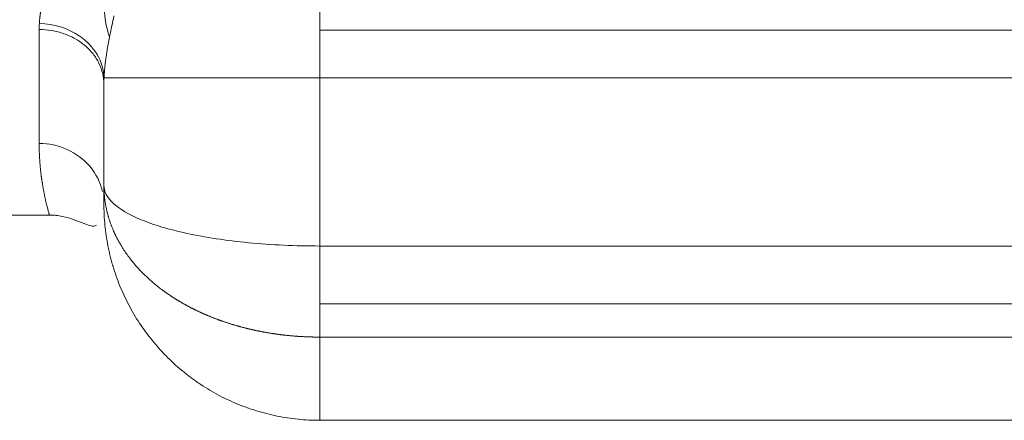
# Model space of a CAD drawing. Header units: millimetres. Extents: x 176 to 9387, y -11044 to -3322.
# Tile 142 of 256: x 8153 to 8199, y -10535 to -10516. Entities that reach past the tile are written whole.
import ezdxf

# ---------------------------------------------------------------- set-up
doc = ezdxf.new("R2010")
doc.units = ezdxf.units.MM
doc.header["$LTSCALE"] = 0.3175
doc.layers.add('1轮廓实线层', color=7, linetype='Continuous', lineweight=18)

msp = doc.modelspace()

# ---------------------------------------------------------------- linework, layer by layer
at = {"layer": '1轮廓实线层'}
for p, q in [((8166.85631, -10519.03044), (8166.85631, -10515.38966)), ((8153.85631, -10522.05937), (8153.85631, -10516.78853)), ((8166.85631, -10516.82058), (8298.35631, -10516.82058)), ((8166.85631, -10519.03044), (8156.86256, -10519.03044)), ((8166.85631, -10526.81038), (8166.85631, -10519.03044)), ((8166.85631, -10519.03044), (8298.35631, -10519.03044)), ((8156.85631, -10519.32414), (8156.85631, -10523.99766)), ((8156.85613, -10524.91022), (8156.85625, -10524.86301)), ((8147.85631, -10525.37988), (8154.33561, -10525.37988)), ((8298.35631, -10526.81038), (8166.85631, -10526.81038)), ((8166.85631, -10529.49053), (8298.35631, -10529.49053)), ((8166.85631, -10531.02746), (8166.85631, -10534.87988)), ((8298.35631, -10531.02746), (8166.85631, -10531.02746)), ((8298.35631, -10534.87988), (8166.85631, -10534.87988))]:
    msp.add_line(p, q, dxfattribs=at)
for points, knots in [([(8153.86444, -10516.5099), (8153.86507, -10516.4993), (8153.86634, -10516.47807), (8153.86852, -10516.44608), (8153.87091, -10516.4139), (8153.87354, -10516.38154), (8153.87638, -10516.34897), (8153.87946, -10516.31622), (8153.88275, -10516.28327), (8153.88628, -10516.25012), (8153.89003, -10516.21678), (8153.894, -10516.18324), (8153.89821, -10516.1495), (8153.90263, -10516.11557), (8153.90728, -10516.08143), (8153.91216, -10516.0471), (8153.91727, -10516.01257), (8153.92259, -10515.97784), (8153.92815, -10515.9429), (8153.93393, -10515.90776), (8153.93994, -10515.87243), (8153.94617, -10515.83688), (8153.95262, -10515.80114), (8153.95931, -10515.76518), (8153.96622, -10515.72903), (8153.97335, -10515.69266), (8153.98071, -10515.65609), (8153.98829, -10515.61932), (8153.9961, -10515.58233), (8154.00414, -10515.54514), (8154.0124, -10515.50773), (8154.02089, -10515.47012), (8154.0296, -10515.43229), (8154.03854, -10515.39425), (8154.04771, -10515.356), (8154.0571, -10515.31754), (8154.07058, -10515.26333), (8154.08866, -10515.19267), (8154.11197, -10515.10485), (8154.13668, -10515.01481), (8154.16278, -10514.92255), (8154.19028, -10514.82805), (8154.21917, -10514.73126), (8154.24946, -10514.63219), (8154.28114, -10514.5308), (8154.31423, -10514.42707), (8154.3487, -10514.32098), (8154.38458, -10514.21249), (8154.42181, -10514.10162), (8154.44745, -10514.02669), (8154.46038, -10513.98889)], [0, 0, 0, 0, 0.01322702, 0.02651367, 0.03986013, 0.05326657, 0.06673316, 0.08026008, 0.09384749, 0.10749557, 0.12120448, 0.13497438, 0.14880543, 0.1626978, 0.17665163, 0.19066708, 0.20474431, 0.21888346, 0.23308468, 0.24734813, 0.26167394, 0.27606225, 0.29051322, 0.30502697, 0.31960364, 0.33424338, 0.3489463, 0.36371256, 0.37854227, 0.39343556, 0.40839256, 0.4234134, 0.4384982, 0.45364708, 0.46886017, 0.48413758, 0.49947943, 0.53337775, 0.56803958, 0.60346609, 0.63965838, 0.67661748, 0.71434434, 0.75283988, 0.79210496, 0.83214037, 0.87294689, 0.91452522, 0.95687604, 1, 1, 1, 1]), ([(8157.11576, -10517.13491), (8157.10134, -10517.09382), (8157.08764, -10517.05256), (8156.9039, -10516.46771), (8156.84707, -10515.88743), (8156.85813, -10515.28253)], [0, 0, 0, 0, 0.07083157, 0.07083157, 1, 1, 1, 1]), ([(8157.32098, -10516.15645), (8157.31494, -10516.18439), (8157.30285, -10516.24029), (8157.28481, -10516.32399), (8157.26685, -10516.40761), (8157.24899, -10516.49114), (8157.23126, -10516.57459), (8157.21367, -10516.65794), (8157.19624, -10516.74121), (8157.17899, -10516.82439), (8157.16195, -10516.90748), (8157.14512, -10516.99048), (8157.12854, -10517.07339), (8157.11223, -10517.15622), (8157.09619, -10517.23895), (8157.08046, -10517.32159), (8157.06506, -10517.40413), (8157.05001, -10517.48658), (8157.03534, -10517.56894), (8157.02106, -10517.65119), (8157.00719, -10517.73334), (8156.99377, -10517.81539), (8156.98082, -10517.89733), (8156.96835, -10517.97916), (8156.9564, -10518.06087), (8156.94499, -10518.14247), (8156.93415, -10518.22394), (8156.92389, -10518.30528), (8156.91425, -10518.38649), (8156.90525, -10518.46756), (8156.89691, -10518.54848), (8156.88927, -10518.62925), (8156.88235, -10518.70986), (8156.87618, -10518.79031), (8156.87079, -10518.87058), (8156.86614, -10518.95068), (8156.86376, -10519.00383), (8156.86256, -10519.03044)], [0, 0, 0, 0, 0.02796661, 0.055948, 0.08394644, 0.11196413, 0.14000321, 0.1680658, 0.19615394, 0.22426967, 0.25241493, 0.28059166, 0.30880172, 0.33704694, 0.36532911, 0.39364997, 0.42201122, 0.45041452, 0.47886148, 0.50735368, 0.53589265, 0.5644799, 0.59311689, 0.62180504, 0.65054574, 0.67934036, 0.70819023, 0.73709664, 0.76606086, 0.79508413, 0.82416768, 0.85331269, 0.88252033, 0.91179176, 0.9411281, 0.97053048, 1, 1, 1, 1]), ([(8156.85631, -10519.32414), (8156.85631, -10519.15818), (8156.83697, -10518.99223), (8156.76036, -10518.6667), (8156.70308, -10518.50713), (8156.5528, -10518.20048), (8156.4598, -10518.05342), (8156.24163, -10517.77745), (8156.11647, -10517.64854), (8155.83879, -10517.41385), (8155.68627, -10517.30806), (8155.35976, -10517.12366), (8155.18576, -10517.04505), (8154.82295, -10516.91804), (8154.63415, -10516.86963), (8154.249, -10516.80488), (8154.05266, -10516.78853), (8153.85631, -10516.78853)], [0, 0, 0, 0, 0.125, 0.125, 0.25, 0.25, 0.375, 0.375, 0.5, 0.5, 0.625, 0.625, 0.75, 0.75, 0.875, 0.875, 1, 1, 1, 1]), ([(8153.86444, -10516.5099), (8154.52912, -10516.52061), (8156.08246, -10516.99487), (8156.84556, -10518.28536), (8156.86256, -10519.03044)], [0, 0, 0, 0, 0.42857143, 1, 1, 1, 1]), ([(8156.78955, -10524.2931), (8156.69214, -10523.86618), (8156.10057, -10522.67331), (8154.7539, -10522.05937), (8153.85631, -10522.05937)], [0, 0, 0, 0, 0.34065103, 1, 1, 1, 1]), ([(8154.33577, -10525.37988), (8154.3355, -10525.37988), (8154.33403, -10525.37699), (8154.32909, -10525.36346), (8154.32128, -10525.33963), (8154.31065, -10525.30493), (8154.29721, -10525.25865), (8154.28095, -10525.20006), (8154.26187, -10525.12843), (8154.23998, -10525.04299), (8154.21528, -10524.94298), (8154.18774, -10524.82762), (8154.15744, -10524.69613), (8154.13086, -10524.57764), (8154.11012, -10524.48181), (8154.09653, -10524.41632), (8154.0835, -10524.35135), (8154.07104, -10524.28718), (8154.05916, -10524.22407), (8154.04784, -10524.16225), (8154.0371, -10524.10197), (8154.02693, -10524.04345), (8154.01732, -10523.98689), (8154.00829, -10523.9325), (8153.99983, -10523.88047), (8153.99194, -10523.83096), (8153.98463, -10523.78415), (8153.97788, -10523.74019), (8153.9717, -10523.69921), (8153.9661, -10523.66135), (8153.96106, -10523.62673), (8153.9566, -10523.59545), (8153.9527, -10523.56761), (8153.94938, -10523.5433), (8153.94662, -10523.52258), (8153.94253, -10523.49043), (8153.93712, -10523.44546), (8153.93023, -10523.38604), (8153.92366, -10523.32635), (8153.91739, -10523.26643), (8153.91144, -10523.20631), (8153.90578, -10523.14602), (8153.90043, -10523.08557), (8153.89539, -10523.02501), (8153.89065, -10522.96434), (8153.88622, -10522.90361), (8153.8821, -10522.84283), (8153.87827, -10522.78204), (8153.87476, -10522.72125), (8153.87155, -10522.66048), (8153.86865, -10522.59978), (8153.86605, -10522.53915), (8153.86375, -10522.47862), (8153.86177, -10522.41822), (8153.86008, -10522.35797), (8153.85871, -10522.29789), (8153.85763, -10522.238), (8153.85687, -10522.17832), (8153.8564, -10522.11891), (8153.85634, -10522.07913), (8153.85631, -10522.05937)], [0, 0, 0, 0, 0.03543435, 0.0730225, 0.11152254, 0.15093493, 0.19126013, 0.23249856, 0.27465061, 0.31771665, 0.36169702, 0.40659206, 0.45240205, 0.49912728, 0.51849236, 0.53709902, 0.55494725, 0.57203705, 0.58836843, 0.60394138, 0.6187559, 0.632812, 0.64610967, 0.65864891, 0.67042972, 0.68145211, 0.69171607, 0.7012216, 0.70996871, 0.71795739, 0.72518764, 0.73165947, 0.73737287, 0.74232784, 0.7465244, 0.74996254, 0.7617633, 0.77344374, 0.78500385, 0.79644366, 0.80776317, 0.81896241, 0.83004138, 0.8410001, 0.85183859, 0.86255686, 0.87315492, 0.8836328, 0.89399052, 0.90422808, 0.91434551, 0.92434284, 0.93422007, 0.94397723, 0.95361434, 0.96313143, 0.97252851, 0.98180562, 0.99096277, 1, 1, 1, 1]), ([(8157.05556, -10525.42364), (8157.05556, -10525.42363), (8157.05024, -10525.40492), (8157.03979, -10525.3673), (8157.02469, -10525.31057), (8157.01013, -10525.25329), (8156.99611, -10525.19547), (8156.98267, -10525.13711), (8156.96981, -10525.07822), (8156.95754, -10525.01879), (8156.9459, -10524.95883), (8156.93488, -10524.89834), (8156.92451, -10524.83731), (8156.9148, -10524.77577), (8156.90578, -10524.7137), (8156.89745, -10524.65111), (8156.88983, -10524.58801), (8156.88295, -10524.52439), (8156.87681, -10524.46026), (8156.87143, -10524.39563), (8156.86684, -10524.3305), (8156.86304, -10524.26488), (8156.86005, -10524.19876), (8156.85791, -10524.13216), (8156.85656, -10524.06508), (8156.85639, -10524.02019), (8156.85631, -10523.99766)], [0, 0, 0, 0, 0.00001098, 0.04010456, 0.08050657, 0.1212169, 0.16223544, 0.2035621, 0.24519676, 0.28713931, 0.32938964, 0.37194764, 0.4148132, 0.4579862, 0.50146652, 0.54525406, 0.5893487, 0.63375031, 0.67845878, 0.72347399, 0.76879582, 0.81442414, 0.86035885, 0.90659981, 0.9531469, 1, 1, 1, 1]), ([(8166.85631, -10526.81038), (8165.73679, -10526.81038), (8164.0401, -10526.73038), (8162.03194, -10526.48295), (8160.6719, -10526.23507), (8159.51162, -10525.93867), (8158.2173, -10525.48366), (8157.14687, -10524.84146), (8156.85811, -10524.28316), (8156.85631, -10524.00149), (8156.85631, -10523.99958), (8156.85631, -10523.99766)], [0, 0, 0, 0, 0.19972694, 0.29959041, 0.39945388, 0.49931734, 0.59918081, 0.79890775, 0.99863469, 0.99863469, 1, 1, 1, 1]), ([(8166.85631, -10534.87988), (8166.52125, -10534.87988), (8166.18914, -10534.86308), (8165.53063, -10534.79714), (8165.20421, -10534.74799), (8164.55703, -10534.61755), (8164.23627, -10534.53628), (8163.83892, -10534.41415), (8163.75963, -10534.38869), (8163.64097, -10534.34895), (8163.60144, -10534.33544), (8163.52266, -10534.30795), (8163.32638, -10534.23809), (8163.13336, -10534.1625), (8162.67622, -10533.97032), (8162.37962, -10533.8279), (8161.80238, -10533.51502), (8161.52175, -10533.34456), (8161.11288, -10533.06769), (8160.97861, -10532.97185), (8160.78028, -10532.82272), (8160.7146, -10532.77204), (8160.58491, -10532.66938), (8160.52085, -10532.61737), (8160.20442, -10532.35389), (8159.96365, -10532.13229), (8159.50608, -10531.66814), (8159.28929, -10531.42558), (8158.87961, -10530.9196), (8158.6867, -10530.65615), (8158.32548, -10530.10795), (8158.16004, -10529.82758), (8157.85826, -10529.25481), (8157.5856, -10528.67002), (8157.37042, -10528.06153), (8157.25417, -10527.67372), (8157.22066, -10527.55681), (8157.18923, -10527.43904), (8157.16874, -10527.36034), (8157.15872, -10527.32088), (8157.10989, -10527.12351), (8157.0748, -10526.96516), (8156.98128, -10526.48877), (8156.93455, -10526.16939), (8156.88768, -10525.68767), (8156.87593, -10525.52666), (8156.86417, -10525.28447), (8156.85975, -10525.16321), (8156.85716, -10525.02145), (8156.85652, -10524.95049), (8156.85638, -10524.92007), (8156.85634, -10524.90485), (8156.85632, -10524.89989), (8156.85631, -10524.88989), (8156.85631, -10524.88488), (8156.85631, -10524.87988)], [0, 0, 0, 0, 0.0625, 0.0625, 0.125, 0.125, 0.1875, 0.1875, 0.203125, 0.203125, 0.2109375, 0.2109375, 0.21875, 0.25, 0.25, 0.3125, 0.3125, 0.375, 0.375, 0.40625, 0.40625, 0.421875, 0.421875, 0.4375, 0.4375, 0.5, 0.5, 0.5625, 0.5625, 0.625, 0.625, 0.6875, 0.6875, 0.75, 0.8125, 0.8125, 0.828125, 0.8359375, 0.8359375, 0.84375, 0.84375, 0.875, 0.875, 0.9375, 0.9375, 0.96875, 0.96875, 0.984375, 0.9921875, 0.99609375, 0.99804687, 0.99804687, 0.99902344, 0.99902344, 1, 1, 1, 1]), ([(8154.33577, -10525.37975), (8154.38754, -10525.38006), (8154.48994, -10525.38284), (8154.70137, -10525.4002), (8155.10125, -10525.46674), (8155.53113, -10525.60946), (8155.93396, -10525.77379), (8156.29838, -10525.91119), (8156.44454, -10525.89283), (8156.50991, -10525.83904)], [0, 0, 0, 0, 0.01640325, 0.03359753, 0.07345438, 0.18839435, 0.36180923, 0.59868304, 1, 1, 1, 1]), ([(8166.85631, -10531.02746), (8166.83996, -10531.02744), (8166.80726, -10531.02741), (8166.7582, -10531.02716), (8166.70912, -10531.02675), (8166.66002, -10531.02618), (8166.61089, -10531.02544), (8166.56175, -10531.02454), (8166.51259, -10531.02347), (8166.46342, -10531.02224), (8166.41423, -10531.02085), (8166.36502, -10531.01929), (8166.3158, -10531.01756), (8166.26657, -10531.01566), (8166.21733, -10531.0136), (8166.16809, -10531.01138), (8166.11883, -10531.00898), (8166.06956, -10531.00642), (8166.0203, -10531.0037), (8165.97102, -10531.0008), (8165.92175, -10530.99774), (8165.87247, -10530.9945), (8165.82319, -10530.9911), (8165.77391, -10530.98754), (8165.72464, -10530.9838), (8165.67536, -10530.97989), (8165.6261, -10530.97582), (8165.57683, -10530.97157), (8165.52758, -10530.96716), (8165.47833, -10530.96257), (8165.42909, -10530.95782), (8165.37987, -10530.95289), (8165.33065, -10530.9478), (8165.28145, -10530.94253), (8165.23226, -10530.93709), (8165.18309, -10530.93149), (8165.13394, -10530.92571), (8165.08481, -10530.91976), (8165.03569, -10530.91364), (8164.9866, -10530.90734), (8164.93752, -10530.90088), (8164.88848, -10530.89424), (8164.83945, -10530.88743), (8164.79046, -10530.88045), (8164.74149, -10530.8733), (8164.69255, -10530.86597), (8164.64364, -10530.85847), (8164.59476, -10530.8508), (8164.54591, -10530.84296), (8164.4971, -10530.83494), (8164.44832, -10530.82675), (8164.39958, -10530.81839), (8164.35088, -10530.80986), (8164.30222, -10530.80115), (8164.2536, -10530.79226), (8164.20502, -10530.78321), (8164.15648, -10530.77398), (8164.10799, -10530.76458), (8164.05955, -10530.755), (8164.01115, -10530.74525), (8163.9628, -10530.73532), (8163.9145, -10530.72523), (8163.86625, -10530.71495), (8163.81806, -10530.70451), (8163.76991, -10530.69389), (8163.72183, -10530.6831), (8163.6738, -10530.67213), (8163.62583, -10530.66099), (8163.57792, -10530.64967), (8163.53007, -10530.63818), (8163.48228, -10530.62652), (8163.43455, -10530.61468), (8163.38689, -10530.60267), (8163.3393, -10530.59048), (8163.29178, -10530.57812), (8163.24432, -10530.56559), (8163.19693, -10530.55288), (8163.14962, -10530.54), (8163.10237, -10530.52694), (8163.05521, -10530.51371), (8163.00812, -10530.50031), (8162.9611, -10530.48673), (8162.91417, -10530.47298), (8162.86731, -10530.45905), (8162.82053, -10530.44495), (8162.77384, -10530.43068), (8162.72723, -10530.41624), (8162.68071, -10530.40162), (8162.63427, -10530.38683), (8162.58793, -10530.37186), (8162.54167, -10530.35672), (8162.4955, -10530.34141), (8162.44943, -10530.32593), (8162.40344, -10530.31027), (8162.35756, -10530.29445), (8162.31177, -10530.27844), (8162.26608, -10530.26227), (8162.22048, -10530.24593), (8162.17499, -10530.22941), (8162.1296, -10530.21272), (8162.08431, -10530.19586), (8162.03913, -10530.17882), (8161.99405, -10530.16162), (8161.94908, -10530.14425), (8161.90422, -10530.1267), (8161.85947, -10530.10898), (8161.81483, -10530.09109), (8161.77031, -10530.07304), (8161.7259, -10530.05481), (8161.6816, -10530.03641), (8161.63742, -10530.01784), (8161.59336, -10529.99911), (8161.54942, -10529.9802), (8161.5056, -10529.96112), (8161.46191, -10529.94188), (8161.41834, -10529.92247), (8161.37489, -10529.90288), (8161.33157, -10529.88313), (8161.28838, -10529.86322), (8161.24532, -10529.84313), (8161.20238, -10529.82288), (8161.15958, -10529.80246), (8161.11692, -10529.78188), (8161.07439, -10529.76112), (8161.032, -10529.74021), (8160.98974, -10529.71912), (8160.94762, -10529.69787), (8160.90565, -10529.67646), (8160.86381, -10529.65488), (8160.82212, -10529.63314), (8160.78057, -10529.61123), (8160.73917, -10529.58916), (8160.69792, -10529.56692), (8160.65681, -10529.54452), (8160.61586, -10529.52196), (8160.57506, -10529.49924), (8160.53441, -10529.47635), (8160.49391, -10529.45331), (8160.45357, -10529.4301), (8160.41339, -10529.40673), (8160.37336, -10529.3832), (8160.33349, -10529.35951), (8160.29379, -10529.33567), (8160.25425, -10529.31166), (8160.21487, -10529.28749), (8160.17565, -10529.26317), (8160.13661, -10529.23869), (8160.09773, -10529.21405), (8160.05902, -10529.18925), (8160.02047, -10529.1643), (8159.98211, -10529.13919), (8159.94391, -10529.11392), (8159.90589, -10529.0885), (8159.86804, -10529.06293), (8159.83037, -10529.0372), (8159.79288, -10529.01132), (8159.75557, -10528.98529), (8159.71844, -10528.9591), (8159.68149, -10528.93276), (8159.64473, -10528.90627), (8159.60815, -10528.87963), (8159.57176, -10528.85284), (8159.41041, -10528.73277), (8159.13094, -10528.5104), (8158.75409, -10528.17007), (8158.40052, -10527.80502), (8158.07379, -10527.41546), (8157.77755, -10527.00191), (8157.59616, -10526.69955), (8157.50078, -10526.52247), (8157.47739, -10526.47815), (8157.45422, -10526.43331), (8157.43126, -10526.38794), (8157.40855, -10526.34204), (8157.38608, -10526.2956), (8157.36387, -10526.24863), (8157.34194, -10526.20113), (8157.3203, -10526.15308), (8157.29896, -10526.1045), (8157.27793, -10526.05538), (8157.25724, -10526.00571), (8157.23689, -10525.95551), (8157.21689, -10525.90476), (8157.19727, -10525.85346), (8157.17803, -10525.80162), (8157.1592, -10525.74924), (8157.14078, -10525.69631), (8157.12278, -10525.64284), (8157.10524, -10525.58882), (8157.08815, -10525.53426), (8157.07154, -10525.47916), (8157.06083, -10525.4422), (8157.05556, -10525.42364)], [0, 0, 0, 0, 0.00351383, 0.00702943, 0.01054683, 0.01406603, 0.01758703, 0.02110984, 0.02463448, 0.02816095, 0.03168925, 0.0352194, 0.0387514, 0.04228526, 0.04582099, 0.04935859, 0.05289809, 0.05643947, 0.05998275, 0.06352794, 0.06707505, 0.07062407, 0.07417503, 0.07772793, 0.08128277, 0.08483957, 0.08839832, 0.09195905, 0.09552175, 0.09908644, 0.10265312, 0.10622179, 0.10979248, 0.11336517, 0.11693989, 0.12051664, 0.12409542, 0.12767625, 0.13125912, 0.13484406, 0.13843106, 0.14202013, 0.14561128, 0.14920452, 0.15279986, 0.15639729, 0.15999684, 0.1635985, 0.16720228, 0.17080819, 0.17441624, 0.17802644, 0.18163878, 0.18525329, 0.18886995, 0.19248879, 0.19610981, 0.19973301, 0.20335841, 0.206986, 0.2106158, 0.21424781, 0.21788205, 0.2215185, 0.22515719, 0.22879812, 0.23244129, 0.23608672, 0.23973441, 0.24338436, 0.24703658, 0.25069108, 0.25434786, 0.25800693, 0.2616683, 0.26533198, 0.26899796, 0.27266626, 0.27633688, 0.28000982, 0.28368511, 0.28736273, 0.29104269, 0.29472501, 0.29840969, 0.30209673, 0.30578614, 0.30947793, 0.31317209, 0.31686865, 0.3205676, 0.32426894, 0.32797269, 0.33167885, 0.33538742, 0.33909842, 0.34281184, 0.34652769, 0.35024598, 0.35396672, 0.3576899, 0.36141553, 0.36514362, 0.36887418, 0.3726072, 0.3763427, 0.38008068, 0.38382114, 0.38756409, 0.39130954, 0.39505748, 0.39880793, 0.40256089, 0.40631636, 0.41007435, 0.41383486, 0.4175979, 0.42136348, 0.42513159, 0.42890224, 0.43267544, 0.43645119, 0.44022949, 0.44401036, 0.44779379, 0.45157978, 0.45536835, 0.4591595, 0.46295323, 0.46674954, 0.47054844, 0.47434994, 0.47815403, 0.48196072, 0.48577002, 0.48958193, 0.49339646, 0.49721359, 0.50103335, 0.50485574, 0.50868075, 0.5125084, 0.51633867, 0.52017159, 0.52400715, 0.52784536, 0.53168622, 0.53552973, 0.53937589, 0.54322472, 0.54707621, 0.55093036, 0.55478718, 0.55864668, 0.56250885, 0.5663737, 0.57024123, 0.57411144, 0.57798434, 0.58185993, 0.58573822, 0.5896192, 0.59350288, 0.63766037, 0.68293797, 0.72933671, 0.77685659, 0.82549662, 0.87525496, 0.88017059, 0.88513249, 0.89014066, 0.89519508, 0.90029574, 0.90544264, 0.91063575, 0.91587507, 0.92116059, 0.9264923, 0.93187018, 0.93729422, 0.94276441, 0.94828073, 0.95384318, 0.95945174, 0.96510639, 0.97080713, 0.97655393, 0.98234678, 0.98818568, 0.9940706, 1, 1, 1, 1]), ([(8166.85631, -10526.81038), (8166.85631, -10527.01947), (8166.85631, -10527.22855), (8166.85631, -10527.64344), (8166.85631, -10527.84923), (8166.85631, -10528.25431), (8166.85631, -10528.45359), (8166.85631, -10528.84249), (8166.85631, -10529.03211), (8166.85631, -10529.39873), (8166.85631, -10529.57572), (8166.85631, -10529.91429), (8166.85631, -10530.07586), (8166.85631, -10530.38106), (8166.85631, -10530.52468), (8166.85631, -10530.79171), (8166.85631, -10530.91512), (8166.85631, -10531.02746)], [0, 0, 0, 0, 0.125, 0.125, 0.25, 0.25, 0.375, 0.375, 0.5, 0.5, 0.625, 0.625, 0.75, 0.75, 0.875, 0.875, 1, 1, 1, 1])]:
    msp.add_open_spline(points, degree=3, knots=knots, dxfattribs=at)
for points in [[(8153.86444, -10516.5099), (8153.85903, -10516.60342), (8153.85631, -10516.69632), (8153.85631, -10516.78853)], [(8156.85631, -10519.32414), (8156.85631, -10519.22694), (8156.8584, -10519.12902), (8156.86256, -10519.03044)]]:
    msp.add_open_spline(points, degree=3, dxfattribs=at)
msp.add_rational_spline([(8156.85631, -10523.99766), (8156.85631, -10524.29935), (8156.85631, -10524.59344), (8156.85631, -10524.87988)], [1, 0.999930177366, 0.999930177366, 1], degree=3, dxfattribs=at)

doc.saveas('drawing.dxf')
